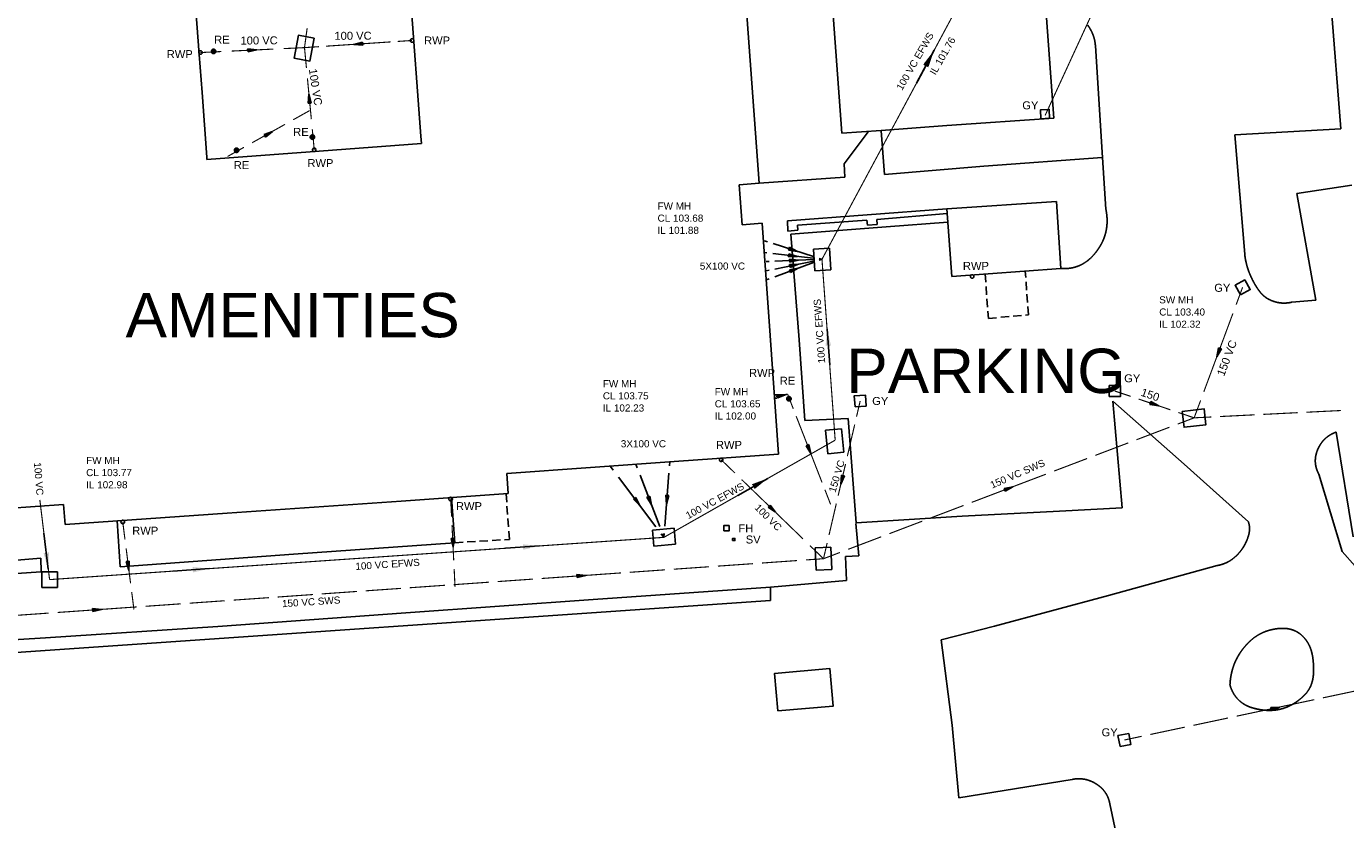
# Model space of a CAD drawing. Extents: x 14683 to 402730, y 286898 to 590920.
# Tile 22 of 39: x 203205 to 262650, y 321958 to 357712. Entities that reach past the tile are written whole.
import ezdxf

# ---------------------------------------------------------------- set-up
doc = ezdxf.new("R2010")
doc.units = 0
doc.header["$LTSCALE"] = 1500
doc.header["$MEASUREMENT"] = 0
for name, pattern in [('01-SITE PLAN$0$ECL-001', [100, 50, 0, 50]), ('01-SITE PLAN$0$HIDDEN', [0.375, 0.25, -0.125]), ('CENTRE', [2, 1.25, -0.25, 0.25, -0.25]), ('DASHED', [0.75, 0.5, -0.25]), ('ECL-001', [100, 50, 0, 50])]:
    doc.linetypes.add(name, pattern=pattern)
doc.layers.get('0').update_dxf_attribs({"linetype": 'CONTINUOUS'})
for name, color, linetype in [('01-SITE PLAN$0$_NIBSC_A fence 3', 7, 'CONTINUOUS'), ('01-SITE PLAN$0$_NIBSC_A site plan', 7, 'CONTINUOUS'), ('01-SITE PLAN$0$_NIBSC_S text', 7, 'CONTINUOUS'), ('_NIBSC_PH efws', 10, 'CENTRE'), ('_NIBSC_PH efws manholes', 10, 'CONTINUOUS'), ('_NIBSC_PH efws text', 10, 'CONTINUOUS'), ('_NIBSC_PH fire hydrant', 50, 'CONTINUOUS'), ('_NIBSC_PH rodding eye', 7, 'CONTINUOUS'), ('_NIBSC_PH rwp svp', 210, 'CONTINUOUS'), ('_NIBSC_PH sv', 80, 'CONTINUOUS'), ('_NIBSC_PH sws', 160, 'DASHED'), ('_NIBSC_PH sws gulley', 210, 'CONTINUOUS'), ('_NIBSC_PH sws manholes', 160, 'CONTINUOUS'), ('_NIBSC_PH sws text', 160, 'CONTINUOUS'), ('Xref', 7, 'CONTINUOUS')]:
    doc.layers.add(name, color=color, linetype=linetype)
doc.styles.add('01-SITE PLAN$0$Standard', font='arial.ttf')
doc.styles.get("Standard").update_dxf_attribs({"font": 'arial.ttf'})
doc.dimstyles.new('NIBSC 1-200', dxfattribs={"dimscale": 300, "dimtxt": 2.5, "dimasz": 2.5, "dimexe": 1.25, "dimexo": 0.625, "dimtad": 1, "dimdec": 0, "dimdsep": 46, "dimtxsty": 'Standard', "dimcen": 2.5, "dimclrd": 256, "dimclre": 256, "dimadec": 0, "dimazin": 0, "dimtfac": 1, "dimtdec": 0, "dimtmove": 0, "dimatfit": 2, "dimfxl": 1, "dimlwd": -1, "dimlwe": -1, "dimarcsym": 0})

# ---------------------------------------------------------------- blocks, each defined once
blk = doc.blocks.new('ECL-023-415')
at = {"layer": '_NIBSC_PH efws', "color": 1, "linetype": 'Continuous'}
for p, q in [((521742.49, 200222.224), (521742.4766, 200222.054)), ((521742.4498, 200221.714), (521742.2622, 200219.334)), ((521742.2354, 200218.994), (521742.222, 200218.824))]:
    blk.add_line(p, q, dxfattribs=at)
blk = doc.blocks.new('ECBL96')
at = {"color": 0, "linetype": 'ByBlock'}
for points in [[(-0.17188, -0.5), (0, 0.5), (0.17188, -0.5), (-0.17188, -0.5)], [(0, 0.5), (-0.09375, -0.5), (0, -0.5), (0, 0.5), (0.07813, -0.5)]]:
    blk.add_lwpolyline(points, dxfattribs=at)
blk = doc.blocks.new('ECL-021-416')
at = {"layer": '_NIBSC_PH efws', "color": 1, "xscale": 0.4, "yscale": 0.4, "zscale": 0.4, "rotation": 175.49306}
blk.add_blockref('ECBL96', (521742.356, 200220.524), dxfattribs=at)
blk = doc.blocks.new('ECL-023-417')
at = {"layer": '_NIBSC_PH efws', "color": 1, "linetype": 'Continuous'}
for p, q in [((521740.962, 200222.12), (521741.025, 200221.9552)), ((521741.151, 200221.6256), (521742.033, 200219.3184)), ((521742.159, 200218.9888), (521742.222, 200218.824))]:
    blk.add_line(p, q, dxfattribs=at)
blk = doc.blocks.new('ECL-021-418')
at = {"layer": '_NIBSC_PH efws', "color": 1, "xscale": 0.4, "yscale": 0.4, "zscale": 0.4, "rotation": 200.92093}
blk.add_blockref('ECBL96', (521741.592, 200220.472), dxfattribs=at)
blk = doc.blocks.new('ECL-023-419')
at = {"layer": '_NIBSC_PH efws', "color": 1, "linetype": 'Continuous'}
for p, q in [((521739.824, 200222.016), (521739.9439, 200221.8564)), ((521740.1837, 200221.5372), (521741.8623, 200219.3028)), ((521742.1021, 200218.9836), (521742.222, 200218.824))]:
    blk.add_line(p, q, dxfattribs=at)
blk = doc.blocks.new('ECL-021-420')
at = {"layer": '_NIBSC_PH efws', "color": 1, "xscale": 0.4, "yscale": 0.4, "zscale": 0.4, "rotation": 216.91582}
blk.add_blockref('ECBL96', (521741.023, 200220.42), dxfattribs=at)
blk = doc.blocks.new('ECL-023-421')
at = {"layer": '_NIBSC_PH efws', "color": 1, "linetype": 'Continuous'}
for p, q in [((521746.76, 200232.188), (521746.8893, 200232.1465)), ((521747.1479, 200232.0635), (521748.9581, 200231.4825)), ((521749.2167, 200231.3995), (521749.346, 200231.358))]:
    blk.add_line(p, q, dxfattribs=at)
blk = doc.blocks.new('ECL-021-422')
at = {"layer": '_NIBSC_PH efws', "color": 1, "xscale": 0.4, "yscale": 0.4, "zscale": 0.4, "rotation": 252.2055}
blk.add_blockref('ECBL96', (521748.053, 200231.773), dxfattribs=at)
blk = doc.blocks.new('ECL-023-423')
at = {"layer": '_NIBSC_PH efws', "color": 1, "linetype": 'Continuous'}
for p, q in [((521746.734, 200231.67), (521746.8646, 200231.6544)), ((521747.1258, 200231.6232), (521748.9542, 200231.4048)), ((521749.2154, 200231.3736), (521749.346, 200231.358))]:
    blk.add_line(p, q, dxfattribs=at)
blk = doc.blocks.new('ECL-021-424')
at = {"layer": '_NIBSC_PH efws', "color": 1, "xscale": 0.4, "yscale": 0.4, "zscale": 0.4, "rotation": 263.18837}
blk.add_blockref('ECBL96', (521748.04, 200231.514), dxfattribs=at)
blk = doc.blocks.new('ECL-023-425')
at = {"layer": '_NIBSC_PH efws', "color": 1, "linetype": 'Continuous'}
for p, q in [((521746.838, 200231.256), (521746.9634, 200231.2611)), ((521747.2142, 200231.2713), (521748.9698, 200231.3427)), ((521749.2206, 200231.3529), (521749.346, 200231.358))]:
    blk.add_line(p, q, dxfattribs=at)
blk = doc.blocks.new('ECL-021-426')
at = {"layer": '_NIBSC_PH efws', "color": 1, "xscale": 0.4, "yscale": 0.4, "zscale": 0.4, "rotation": 272.32893}
blk.add_blockref('ECBL96', (521748.092, 200231.307), dxfattribs=at)
blk = doc.blocks.new('ECL-023-427')
at = {"layer": '_NIBSC_PH efws', "color": 1, "linetype": 'Continuous'}
for p, q in [((521747.2142, 200230.9194), (521748.9698, 200231.2806)), ((521749.2206, 200231.3322), (521749.346, 200231.358)), ((521746.838, 200230.842), (521746.9634, 200230.8678))]:
    blk.add_line(p, q, dxfattribs=at)
blk = doc.blocks.new('ECL-021-428')
at = {"layer": '_NIBSC_PH efws', "color": 1, "xscale": 0.4, "yscale": 0.4, "zscale": 0.4, "rotation": 281.6259}
blk.add_blockref('ECBL96', (521748.092, 200231.1), dxfattribs=at)
blk = doc.blocks.new('ECL-023-429')
at = {"layer": '_NIBSC_PH efws', "color": 1, "linetype": 'Continuous'}
for p, q in [((521747.2142, 200230.5675), (521748.9698, 200231.2185)), ((521749.2206, 200231.3115), (521749.346, 200231.358)), ((521746.838, 200230.428), (521746.9634, 200230.4745))]:
    blk.add_line(p, q, dxfattribs=at)
blk = doc.blocks.new('ECL-021-430')
at = {"layer": '_NIBSC_PH efws', "color": 1, "xscale": 0.4, "yscale": 0.4, "zscale": 0.4, "rotation": 290.34546}
blk.add_blockref('ECBL96', (521748.092, 200230.893), dxfattribs=at)
blk = doc.blocks.new('ECBL29')
at = {"color": 0, "linetype": 'ByBlock'}
blk.add_lwpolyline([(-0.5, -0.5), (-0.5, 0.5), (0.5, 0.5), (0.5, -0.5), (-0.5, -0.5)], dxfattribs=at)
blk = doc.blocks.new('ECBL18')
at = {"color": 0, "linetype": 'ByBlock'}
for points in [[(-0.5, -0.03125), (-0.5, 0.03125), (-0.48438, 0.125), (-0.45313, 0.21875), (-0.40625, 0.29688), (-0.35938, 0.35938), (-0.29688, 0.40625), (-0.21875, 0.45313), (-0.125, 0.48438), (-0.03125, 0.5), (0.03125, 0.5), (0.125, 0.48438), (0.21875, 0.45313), (0.29688, 0.40625), (0.35938, 0.35938), (0.40625, 0.29688), (0.45313, 0.21875), (0.48438, 0.125), (0.5, 0.03125), (0.5, -0.03125), (0.48438, -0.125), (0.45313, -0.21875), (0.40625, -0.29688), (0.35938, -0.35938), (0.29688, -0.40625), (0.21875, -0.45313), (0.125, -0.48438), (0.03125, -0.5), (-0.03125, -0.5), (-0.125, -0.48438), (-0.21875, -0.45313), (-0.29688, -0.40625), (-0.35938, -0.35938), (-0.40625, -0.29688), (-0.45313, -0.21875), (-0.48438, -0.125), (-0.5, -0.04688)], [(-0.4375, 0.07813), (0.42188, 0.07813)], [(-0.40625, 0.1875), (0.40625, 0.1875)], [(-0.32813, 0.29688), (0.32813, 0.29688)], [(-0.23438, 0.39063), (0.23438, 0.39063)], [(-0.45313, -0.01563), (0.4375, -0.01563)], [(-0.4375, -0.10938), (0.42188, -0.10938)], [(-0.40625, -0.21875), (0.40625, -0.21875)], [(-0.32813, -0.3125), (0.32813, -0.3125)], [(-0.23438, -0.42188), (0.17188, -0.42188)]]:
    blk.add_lwpolyline(points, dxfattribs=at)
blk = doc.blocks.new('ECBL2')
at = {"color": 0, "linetype": 'ByBlock'}
blk.add_lwpolyline([(-0.5, -0.03125), (-0.5, 0.03125), (-0.48438, 0.125), (-0.45313, 0.21875), (-0.40625, 0.29688), (-0.35938, 0.35938), (-0.29688, 0.40625), (-0.21875, 0.45313), (-0.125, 0.48438), (-0.03125, 0.5), (0.03125, 0.5), (0.125, 0.48438), (0.21875, 0.45313), (0.29688, 0.40625), (0.35938, 0.35938), (0.40625, 0.29688), (0.45313, 0.21875), (0.48438, 0.125), (0.5, 0.03125), (0.5, -0.03125), (0.48438, -0.125), (0.45313, -0.21875), (0.40625, -0.29688), (0.35938, -0.35938), (0.29688, -0.40625), (0.21875, -0.45313), (0.125, -0.48438), (0.03125, -0.5), (-0.03125, -0.5), (-0.125, -0.48438), (-0.21875, -0.45313), (-0.29688, -0.40625), (-0.35938, -0.35938), (-0.40625, -0.29688), (-0.45313, -0.21875), (-0.48438, -0.125), (-0.5, -0.04688)], dxfattribs=at)
blk = doc.blocks.new('01-SITE PLAN')
at = {"layer": '01-SITE PLAN$0$_NIBSC_A fence 3'}
blk.add_lwpolyline([(795518, 61000), (798009, 61218), (797861, 62912), (795370, 62694)], close=True, dxfattribs=at)
at = {"layer": '01-SITE PLAN$0$_NIBSC_A site plan', "linetype": '01-SITE PLAN$0$ECL-001'}
for p, q in [((820448, 92766), (820882, 87236)), ((820882, 87236), (816104, 86966)), ((816104, 86966), (816552, 81582)), ((818894, 84316), (821374, 84696)), ((819750, 79516), (818894, 84316)), ((796094, 82484), (800396, 82816)), ((800396, 82816), (803176, 83030)), ((796472, 77720), (796094, 82484)), ((818674, 79424), (819750, 79516)), ((796728, 74086), (796472, 77720)), ((813830, 72124), (810616, 74962)), ((810616, 74962), (811032, 70162)), ((798686, 74184), (796728, 74086)), ((799046, 69472), (798686, 74184)), ((821438, 68844), (820668, 73566)), ((816716, 69530), (813830, 72124)), ((819890, 71678), (820950, 68194)), ((811032, 70162), (808200, 70008)), ((803816, 69778), (799046, 69472)), ((808200, 70008), (803816, 69778)), ((820950, 68194), (822116, 66868)), ((810422, 66200), (815308, 67554)), ((805284, 64816), (810422, 66200)), ((802882, 64210), (805284, 64816)), ((803366, 60352), (802882, 64210)), ((803674, 57082), (803366, 60352)), ((808784, 57916), (803674, 57082)), ((811476, 52030), (810476, 56810))]:
    blk.add_line(p, q, dxfattribs=at)
for points in [[(760772, 70132), (763334, 70306), (763396, 69408), (770708, 69914), (778544, 70456), (783362, 70802), (783300, 71700), (790840, 72240), (795552, 72576), (795170, 77926), (794808, 82982), (793910, 82916), (793772, 84720), (794670, 84790), (793914, 95100)], [(778898, 93978), (779428, 86910), (779452, 86570), (774848, 86232), (769790, 85852), (769782, 85962), (769568, 88876), (769436, 90582), (768704, 100354)], [(807626, 92244), (807956, 87724), (803124, 87390), (800176, 87164), (798398, 87036), (798050, 91742), (797742, 96174)], [(755230, 63842), (762518, 64290), (770284, 64814), (778746, 65424), (787188, 66018), (795186, 66576), (798616, 66884), (798570, 67962), (799170, 67988), (799032, 69456)], [(794670, 84790), (798540, 85066), (798498, 85666), (799580, 87106)], [(800178, 87148), (800320, 85178), (804798, 85554), (810128, 85950)], [(803132, 83626), (803350, 80588), (808264, 80940), (808070, 83962), (803132, 83626)], [(803148, 83416), (799970, 83158), (799986, 82928), (799548, 82896), (799530, 83126), (796398, 82894), (796416, 82664), (795966, 82632), (795956, 83098), (803132, 83626)], [(765740, 69570), (765884, 67498), (773684, 68068), (780954, 68584), (780808, 70618)], [(756102, 68092), (756200, 66842), (762326, 67268), (762302, 67884), (759258, 67640), (759224, 68260), (756102, 68092)], [(751644, 63526), (751790, 62984), (795190, 65986), (795186, 66576)]]:
    blk.add_lwpolyline(points, dxfattribs=at)
for points in [[(808264, 80940, 0.05524), (808695, 80958, 0.04886), (809012, 81039, 0.04969), (809304, 81179, 0.04681), (809572, 81378, 0.03147), (809756, 81566, 0.055), (810081, 82029, 0.04876), (810250, 82423, 0.04972), (810338, 82839, 0.04696), (810345, 83276, 0.03163), (810296, 83618), (810144, 85952), (809826, 90978, 0.04651), (809770, 91312, 0.04875), (809654, 91621, 0.04746), (809480, 91906, 0.01483)], [(815888, 62172, -0.04472), (815958, 62706, -0.04802), (816118, 63200, -0.04802), (816370, 63655, -0.04472), (816712, 64070, -0.0455), (817022, 64334, -0.04798), (817363, 64529, -0.04708), (817734, 64657, -0.04315), (818136, 64718, -0.04695), (818450, 64712, -0.0499), (818697, 64658, -0.04479), (818883, 64579, -0.05749), (819100, 64428, -0.04724), (819290, 64228, -0.04581), (819434, 64007, -0.05003), (819555, 63705, -0.04506), (819632, 63310, -0.00586), (819638, 63242, -0.04977), (819643, 62584, -0.04752), (819580, 62273, -0.0442), (819490, 62050, -0.04793), (819355, 61839, -0.03141), (819236, 61706, -0.05048), (818835, 61377, -0.05704), (818405, 61156, -0.05838), (817948, 61043, -0.05378), (817465, 61033, -0.04558), (816956, 61124, -0.04742), (816648, 61237, -0.05431), (816388, 61399, -0.05701), (816174, 61609, -0.05415), (816008, 61866, -0.04718), (815888, 62172, -0.04718)]]:
    blk.add_lwpolyline(points, format="xyb", dxfattribs=at)
at = {"layer": '01-SITE PLAN$0$_NIBSC_A site plan', "linetype": '01-SITE PLAN$0$HIDDEN'}
for points in [[(804858, 80696), (805000, 78694), (806806, 78850), (806664, 80826)], [(780954, 68584), (783418, 68732), (783270, 70796)]]:
    blk.add_lwpolyline(points, dxfattribs=at)
at = {"layer": '01-SITE PLAN$0$_NIBSC_A site plan', "linetype": '01-SITE PLAN$0$ECL-001'}
for centre, radius, start, end in [((819905, 81974), 3376, 186.6647, 196.96183), ((819871, 81962), 3339, 196.94026, 207.31287), ((820014, 82030), 3498, 207.23205, 209.45963), ((819559, 81677), 2929, 207.82694, 218.41682), ((818248, 80671), 1277, 219.59756, 230.57162), ((818118, 80516), 1074, 230.67524, 241.46636), ((818360, 80947), 1569, 241.20648, 253.46753), ((818321, 80813), 1429, 253.46325, 264.32069), ((818324, 80844), 1461, 264.29468, 274.99434), ((818312, 81010), 1627, 274.93167, 282.88343), ((821055, 72326), 1291, 131.86526, 142.42313), ((821077, 72302), 1324, 121.50632, 131.88809), ((821178, 72137), 1518, 109.63093, 121.4943), ((821091, 72243), 1361, 158.85029, 170.64738), ((821352, 72152), 1637, 154.68, 159.1737), ((821147, 72255), 1407, 142.42036, 154.90306), ((820917, 72272), 1184, 170.65965, 181.01397), ((820884, 72271), 1151, 180.99122, 191.55595), ((820980, 72291), 1249, 191.55383, 204.09137), ((821166, 72368), 1451, 203.87138, 208.39486), ((815731, 69200), 1040, 6.98125, 18.52231), ((815755, 69210), 1014, 344.80921, 356.6383), ((815797, 69208), 973, 356.62642, 6.99675), ((814817, 69438), 1979, 323.08371, 333.34883), ((814769, 69463), 2032, 333.32768, 343.47843), ((814642, 69505), 2166, 343.37161, 344.9942), ((815049, 69118), 1588, 300.63973, 312.14422), ((814694, 69530), 2133, 311.77572, 323.09274), ((815055, 69135), 1601, 279.09277, 290.5081), ((815086, 69054), 1514, 290.497, 300.65462), ((809081, 56368), 1576, 89.84176, 100.85469), ((809083, 56546), 1398, 77.95926, 89.88205), ((809082, 56541), 1403, 66.11697, 77.99406), ((809007, 56367), 1593, 55.26064, 66.15696), ((809110, 56497), 1428, 44.83773, 55.70203), ((809233, 56617), 1255, 33.01698, 44.88264), ((809240, 56621), 1248, 21.11326, 33.04977), ((809093, 56563), 1405, 10.10974, 21.15468)]:
    blk.add_arc(centre, radius, start, end, dxfattribs=at)
at = {"layer": '01-SITE PLAN$0$_NIBSC_A site plan', "style": '01-SITE PLAN$0$Standard', "flags": 3}
blk.add_attdef('ISI_MICROGDS_OBJECT_NAME', (687240, 149030), '', height=0.05, rotation=4.16905, dxfattribs=at)
at = {"layer": '01-SITE PLAN$0$_NIBSC_S text', "char_height": 2000, "width": 20217.21, "attachment_point": 1, "style": '01-SITE PLAN$0$Standard'}
for s, insert in [('{\\Fhelv|c0;AMENITIES}', (766124, 79843)), ('{\\Fhelv|c0;PARKING}', (798605, 77329))]:
    blk.add_mtext(s, dxfattribs=dict(at, insert=insert))

msp = doc.modelspace()

# ---------------------------------------------------------------- linework, layer by layer
at = {"layer": '_NIBSC_PH efws', "const_width": 50}
for points in [[(239055, 347214), (245527, 359276)], [(239055, 347214), (239650, 339061)], [(231931, 334680), (239650, 339061)], [(204251, 332776), (203811, 336371)], [(231931, 334680), (204251, 332776)]]:
    msp.add_lwpolyline(points, dxfattribs=at)
at = {"layer": '_NIBSC_PH efws manholes', "linetype": 'ECL-001'}
for points in [[(238731, 346696), (238679, 347676), (239397, 347714), (239449, 346734), (238731, 346696)], [(239323, 338446), (239215, 339506), (239931, 339578), (240039, 338518), (239323, 338446)], [(232459, 334372), (231483, 334290), (231421, 335008), (232397, 335090), (232459, 334372)]]:
    msp.add_lwpolyline(points, dxfattribs=at)
at = {"layer": '_NIBSC_PH sws', "const_width": 50}
for points in [[(249111, 353700), (255813, 368258)], [(250452, 356612), (251122, 358068)], [(215737, 356754), (215857, 357632)], [(212456, 356599), (214331, 356688)], [(214800, 356710), (215737, 356754)], [(216384, 356797), (215737, 356754)], [(215825, 355833), (215737, 356754)], [(218000, 356905), (216707, 356819)], [(219616, 357012), (218323, 356926)], [(220585, 357076), (219939, 357033)], [(211049, 356532), (211987, 356577)], [(216045, 353529), (215869, 355372)], [(215231, 353504), (215971, 353918)], [(213381, 352469), (214861, 353297)], [(216177, 352146), (216089, 353068)], [(212271, 351848), (213011, 352262)], [(258009, 345954), (257718, 345169)], [(257573, 344777), (256990, 343207)], [(256845, 342815), (256262, 341245)], [(252251, 341276), (252966, 341035)], [(236987, 341030), (237505, 341134)], [(237505, 341134), (237764, 340472)], [(240777, 340830), (240612, 340119)], [(253324, 340914), (254753, 340431)], [(256117, 340853), (255825, 340068)], [(237893, 340140), (238411, 338815)], [(255083, 339786), (255825, 340068)], [(255111, 340310), (255825, 340068)], [(255825, 340068), (256603, 340107)], [(256992, 340126), (258547, 340204)], [(258936, 340223), (260491, 340301)], [(260880, 340320), (262435, 340397)], [(240529, 339763), (240199, 338341)], [(253227, 339080), (254712, 339645)], [(251372, 338375), (252856, 338939)], [(238540, 338484), (239057, 337158)], [(249516, 337669), (251000, 338234)], [(234513, 338178), (235128, 337584)], [(240116, 337985), (239785, 336563)], [(235435, 337286), (236665, 336097)], [(247660, 336964), (249145, 337528)], [(239187, 336827), (239445, 336164)], [(245804, 336258), (247289, 336823)], [(222325, 336408), (222364, 335619)], [(239702, 336207), (239372, 334785)], [(243949, 335553), (245433, 336117)], [(207547, 335374), (207648, 334585)], [(236972, 335800), (238201, 334610)], [(242093, 334847), (243577, 335412)], [(222384, 335225), (222461, 333647)], [(240237, 334142), (241722, 334706)], [(207699, 334190), (207900, 332612)], [(238509, 334313), (239123, 333718)], [(239289, 334429), (239123, 333718)], [(234363, 333384), (235950, 333495)], [(236347, 333523), (237933, 333635)], [(238330, 333663), (239123, 333718)], [(239123, 333718), (239866, 334000)], [(222481, 333253), (222519, 332464)], [(226429, 332827), (228016, 332938)], [(228412, 332966), (229999, 333078)], [(230396, 333105), (231983, 333217)], [(232379, 333245), (233966, 333356)], [(218495, 332270), (220081, 332381)], [(220478, 332409), (222065, 332521)], [(222462, 332548), (224049, 332660)], [(224445, 332688), (226032, 332799)], [(207951, 332217), (208051, 331428)], [(208577, 331573), (210164, 331685)], [(210560, 331713), (212147, 331824)], [(212544, 331852), (214131, 331963)], [(214528, 331991), (216114, 332103)], [(216511, 332131), (218098, 332242)], [(202626, 331156), (204213, 331267)], [(204610, 331295), (206197, 331406)], [(206593, 331434), (208180, 331546)], [(261625, 327446), (263180, 327776)], [(257738, 326621), (259293, 326951)], [(259681, 327034), (261236, 327364)], [(255794, 326208), (257349, 326538)], [(253850, 325796), (255405, 326126)], [(252683, 325548), (253461, 325713)]]:
    msp.add_lwpolyline(points, dxfattribs=at)
at = {"layer": '_NIBSC_PH sws manholes'}
for points in [[(216173, 357180), (215979, 356150), (215271, 356282), (215465, 357314), (216173, 357180)], [(255287, 340358), (256275, 340474), (256359, 339758), (255371, 339642), (255287, 340358)], [(239453, 334232), (239495, 333232), (238795, 333202), (238753, 334202), (239453, 334232)]]:
    msp.add_lwpolyline(points, dxfattribs=at)

# ---------------------------------------------------------------- block references
at = {"layer": '_NIBSC_PH efws', "xscale": 1000, "yscale": 1000, "zscale": 1000}
for name in ['ECL-023-421', 'ECL-021-422', 'ECL-023-423', 'ECL-023-425', 'ECL-023-427', 'ECL-023-429', 'ECL-021-424', 'ECL-021-426', 'ECL-021-430', 'ECL-021-428', 'ECL-023-419', 'ECL-023-417', 'ECL-023-415', 'ECL-021-420', 'ECL-021-418', 'ECL-021-416']:
    msp.add_blockref(name, (-521510291, -199884144), dxfattribs=at)
at = {"layer": '_NIBSC_PH efws manholes', "xscale": 700, "yscale": 700, "zscale": 700}
msp.add_blockref('ECBL29', (204251, 332776), dxfattribs=at)
at = {"layer": '_NIBSC_PH fire hydrant', "color": 7, "xscale": 240, "yscale": 240, "zscale": 240}
msp.add_blockref('ECBL29', (234749, 335088), dxfattribs=at)
msp.add_blockref('ECBL29', (234749, 335088), dxfattribs=at)
at = {"layer": '_NIBSC_PH rodding eye', "xscale": 200, "yscale": 200, "zscale": 200}
for p in [(211641, 356586), (216095, 352724), (212677, 352126), (237567, 340930)]:
    msp.add_blockref('ECBL18', p, dxfattribs=at)
at = {"layer": '_NIBSC_PH rwp svp', "xscale": 160, "yscale": 160, "zscale": 160}
for p in [(220585, 357076), (211049, 356532), (216177, 352146), (245823, 346440), (236987, 341030), (234513, 338176), (222325, 336406), (207547, 335372)]:
    msp.add_blockref('ECBL2', p, dxfattribs=at)
at = {"layer": '_NIBSC_PH sv', "xscale": 100, "yscale": 100, "zscale": 100}
msp.add_blockref('ECBL29', (235079, 334584), dxfattribs=at)
at = {"layer": '_NIBSC_PH sws'}
for p, xscale, yscale, zscale, rotation in [((213393, 356643), 400.0000000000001, 400.0000000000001, 400.0000000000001, 272.71121), ((218161, 356915), 400.0000000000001, 400.0000000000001, 400.0000000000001, 93.79995999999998), ((215957, 354450), 400, 400, 400, 5.454410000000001), ((214121, 352883), 400, 400, 400, 299.2252399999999), ((256917, 343011), 400, 400, 400, 159.64263), ((237246, 341082), 400.0000000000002, 400.0000000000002, 400.0000000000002, 281.35247), ((237246, 341082), 10, 10, 10, 281.35247), ((254038, 340672), 400.0000000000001, 400.0000000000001, 400.0000000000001, 251.32492), ((238475, 338649), 400.0000000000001, 400.0000000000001, 400.0000000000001, 201.32279), ((239950, 337274), 400, 400, 400, 166.90775), ((247474, 336893), 400.0000000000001, 400.0000000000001, 400.0000000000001, 290.8165), ((236818, 335948), 400.0000000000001, 400.0000000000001, 400.0000000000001, 225.94747), ((222422, 334436), 400, 400, 400, 182.81603), ((207799, 333401), 400.0000000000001, 400.0000000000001, 400.0000000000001, 187.27865), ((228214, 332952), 400.0000000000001, 400.0000000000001, 400.0000000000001, 274.01638), ((206395, 331420), 400.0000000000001, 400.0000000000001, 400.0000000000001, 274.01638), ((259487, 326992), 400.0000000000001, 400.0000000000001, 400.0000000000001, 281.98285)]:
    msp.add_blockref('ECBL96', p, dxfattribs=dict(at, xscale=xscale, yscale=yscale, zscale=zscale, rotation=rotation))
at = {"layer": '_NIBSC_PH sws gulley'}
for p, xscale, yscale, zscale, rotation in [((249104, 353759), 399.999999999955, 399.999999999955, 399.999999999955, 2.654440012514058), ((258010, 345947), 500.000000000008, 500.000000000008, 500.000000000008, 28.9308100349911), ((240777, 340830), 500.0000000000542, 500.0000000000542, 500.0000000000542, 4.001722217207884), ((252684, 325546), 500.0000000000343, 500.0000000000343, 500.0000000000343, 11.1647893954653)]:
    msp.add_blockref('ECBL29', p, dxfattribs=dict(at, xscale=xscale, yscale=yscale, zscale=zscale, rotation=rotation))
at = {"layer": '_NIBSC_PH sws gulley', "xscale": 500, "yscale": 500, "zscale": 500}
msp.add_blockref('ECBL29', (252251, 341274), dxfattribs=at)
at = {"layer": 'Xref'}
msp.add_blockref('01-SITE PLAN', (-558449, 265856), dxfattribs=at)

# ---------------------------------------------------------------- texts
at = {"layer": '_NIBSC_PH efws text'}
for s, rotation, p in [('100 VC EFWS', 60.26912, (242665, 354798)), ('IL 101.76', 60.26912, (244168, 355493)), ('100 VC EFWS', 3.78784, (218041, 333209))]:
    msp.add_text(s, height=320, rotation=rotation, dxfattribs=at).set_placement(p)
for s, p in [('FW MH', (231646, 349457)), ('CL 103.68', (231646, 348909)), ('IL 101.88', (231646, 348360)), ('CL 103.75', (229181, 340899)), ('FW MH', (229181, 341448)), ('IL 102.23', (229181, 340351)), ('3X100 VC', (229990, 338740))]:
    msp.add_text(s, height=320, dxfattribs=at).set_placement(p)
at = {"layer": '_NIBSC_PH efws text', "linetype": 'CENTRE'}
for s, p in [('5X100 VC', (233550, 346749)), ('FW MH', (234221, 341089)), ('CL 103.65', (234221, 340540)), ('IL 102.00', (234221, 339991))]:
    msp.add_text(s, height=320, dxfattribs=at).set_placement(p)
for rotation, p in [(94.14891, (239203, 342537)), (28.43495, (233027, 335497))]:
    msp.add_text('100 VC EFWS', height=320, rotation=rotation, dxfattribs=at).set_placement(p)
at = {"layer": '_NIBSC_PH efws text', "linetype": 'Continuous'}
for s, p in [('FW MH', (205899, 337989)), ('CL 103.77', (205899, 337440)), ('IL 102.98', (205899, 336892))]:
    msp.add_text(s, height=320, dxfattribs=at).set_placement(p)
msp.add_text('100 VC', height=320, rotation=274.53366, dxfattribs=at).set_placement((203544, 338049))
at = {"layer": '_NIBSC_PH fire hydrant', "color": 7}
msp.add_text('FH', height=360, dxfattribs=at).set_placement((235289, 334908))
msp.add_text('FH', height=360, dxfattribs=at).set_placement((235289, 334908))
at = {"layer": '_NIBSC_PH rodding eye'}
for p in [(211666, 356932), (215227, 352773), (212551, 351281), (237152, 341561)]:
    msp.add_text('RE', height=360, dxfattribs=at).set_placement(p)
at = {"layer": '_NIBSC_PH rwp svp'}
for p in [(221125, 356896), (209529, 356281), (215869, 351370), (245405, 346735), (235767, 341913), (234278, 338668), (222562, 335907), (207974, 334802)]:
    msp.add_text('RWP', height=360, dxfattribs=at).set_placement(p)
at = {"layer": '_NIBSC_PH sv'}
msp.add_text('SV', height=360, dxfattribs=at).set_placement((235619, 334404))
at = {"layer": '_NIBSC_PH sws gulley'}
for p in [(248080, 353973), (256731, 345748), (252672, 341670), (241317, 340648), (251654, 325713)]:
    msp.add_text('GY', height=360, dxfattribs=at).set_placement(p)
at = {"layer": '_NIBSC_PH sws text'}
for s, height, rotation, p in [('100 VC', 360, 0.31466, (212854, 356893)), ('100 VC', 360, 0.31466, (217086, 357105)), ('100 VC', 360, 278.733, (215931, 355779)), ('150 VC', 360, 69.48, (257175, 341915)), ('150', 360, 341.28, (253392, 341071)), ('150 VC', 320, 73.2956, (239657, 336678)), ('150 VC SWS', 320, 23.3649, (246721, 336875)), ('100 VC', 320, 315.3069, (235991, 335990)), ('150 VC SWS', 320, 3.78784, (214735, 331530))]:
    msp.add_text(s, height=height, rotation=rotation, dxfattribs=at).set_placement(p)
for s, p in [('SW MH', (254252, 345227)), ('CL 103.40', (254252, 344678)), ('IL 102.32', (254252, 344130))]:
    msp.add_text(s, height=320, dxfattribs=at).set_placement(p)

# ---------------------------------------------------------------- leaders
at = {"layer": '_NIBSC_PH efws'}
for points in [[(244111, 356637), (243312, 355147)], [(244084, 356586), (243375, 355264)], [(239285, 344068), (239403, 342452)], [(236614, 337338), (235268, 336574)], [(204192, 333244), (203992, 334875)], [(226333, 334295), (224788, 334189)], [(211449, 333271), (209809, 333159)]]:
    msp.add_leader(points, dimstyle='NIBSC 1-200', override={"dimgap": 0.625, "dimtad": 0}, dxfattribs=at)

doc.saveas('drawing.dxf')
